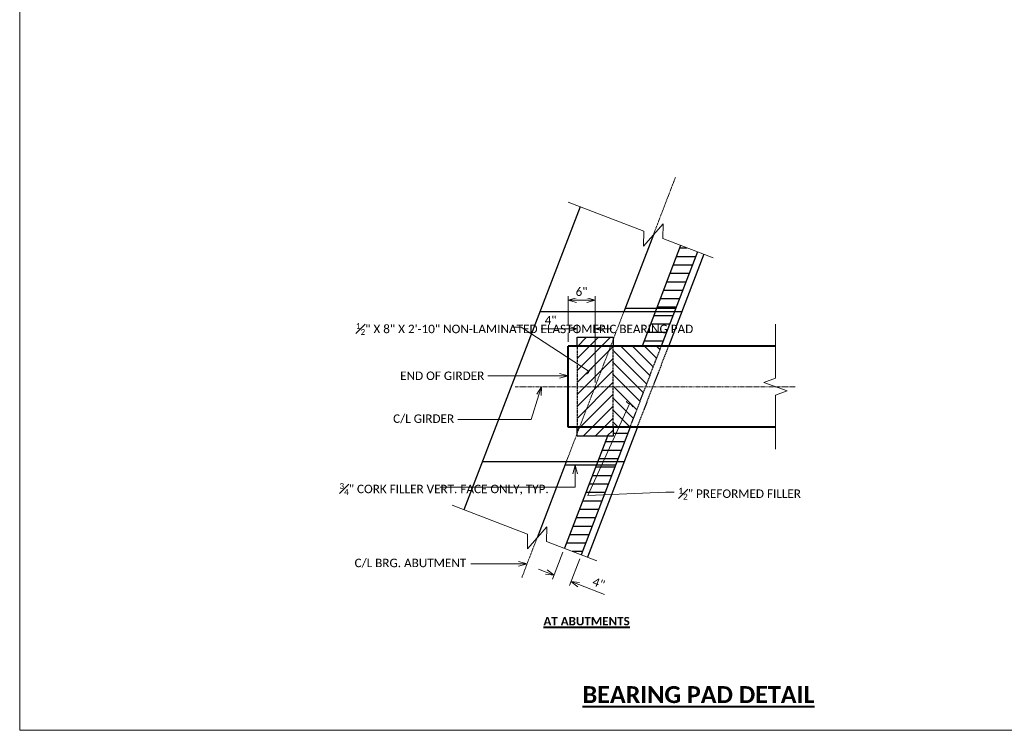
# Model space of a CAD drawing. Extents: x -24 to 2001456, y -723 to 1994347.
# Tile 1 of 11: x -24 to 194, y -37 to 121. Entities that reach past the tile are written whole.
import ezdxf
from ezdxf import colors
from ezdxf.entities.mleader import LeaderData, LeaderLine
from ezdxf.math import Vec2, Vec3

# ---------------------------------------------------------------- set-up
doc = ezdxf.new("R2010")
doc.units = 0
doc.header["$MEASUREMENT"] = 0
doc.linetypes.add('Wisdot2', pattern=[0.125, 0.0625, -0.0625])
doc.linetypes.add('Wisdot4', pattern=[0.28125, 0.125, -0.0625, 0.03125, -0.0625])
for name, color, linetype, lineweight in [('B_ANNO_BREAK', 7, 'Continuous', 18), ('B_ANNO_DIM', 7, 'Continuous', 18), ('B_ANNO_TEXT_TITLE', 7, 'Continuous', 40), ('B_CNTR', 1, 'Wisdot4', 18), ('B_CNTR_GIRD', 2, 'Wisdot4', 18), ('B_CONC_GIRD', 50, 'Continuous', 40), ('B_DETAIL_HIDDEN', 7, 'Wisdot2', 25)]:
    doc.layers.add(name, color=color, linetype=linetype, lineweight=lineweight)
doc.layers.add('B_ANNO_NOPLOT', color=47, linetype='Continuous', lineweight=18, plot=False)
for name, color, linetype in [('B_BRG', 7, 'Continuous'), ('B_CONC_ABUT', 7, 'Continuous'), ('B_CONC_FILR', 7, 'Continuous')]:
    doc.layers.add(name, color=color, linetype=linetype)
doc.styles.add('Annotative', font='calibri.ttf', dxfattribs={"height": 0.0625})
doc.styles.add('Subtitle', font='calibrib.ttf', dxfattribs={"height": 0.0625})
doc.styles.add('Title', font='calibrib.ttf', dxfattribs={"height": 0.125})
doc.dimstyles.new('Annotative', dxfattribs={"dimscale": 0, "dimtxt": 0.0625, "dimasz": 0.0625, "dimexe": 0.03125, "dimexo": 0.03125, "dimgap": 0.03125, "dimtad": 1, "dimdec": 3, "dimzin": 3, "dimdsep": 46, "dimlunit": 4, "dimtxsty": 'Annotative', "dimblk": 'OPEN30', "dimcen": 0.03125, "dimclrd": 256, "dimclre": 256, "dimclrt": 256, "dimaunit": 1, "dimadec": 0, "dimazin": 3, "dimtfac": 0.75, "dimtdec": 3, "dimtofl": 0, "dimtmove": 0, "dimatfit": 3, "dimldrblk": 'OPEN30', "dimfxl": 1, "dimtfill": 1, "dimfrac": 1, "dimtolj": 1, "dimtzin": 0, "dimlwd": -1, "dimlwe": -1, "dimarcsym": 0})

# ---------------------------------------------------------------- blocks, each defined once
blk = doc.blocks.new('_Open30')
at = {"color": 0, "linetype": 'ByBlock', "lineweight": -2}
for p, q in [((-1, 0.27), (0, 0)), ((0, 0), (-1, -0.27)), ((0, 0), (-1, 0))]:
    blk.add_line(p, q, dxfattribs=at)
blk = doc.blocks.new('_Integral')
at = {"color": 0, "linetype": 'ByBlock', "lineweight": -2}
for centre, start, end in [((0.44, 0.12), 129, 195), ((-0.44, -0.12), 309, 15)]:
    blk.add_arc(centre, 0.454, start, end, dxfattribs=at)
blk = doc.blocks.new('*D131')
at = {"layer": 'B_ANNO_DIM', "transparency": 16777216}
for p, q in [((120.71, -1045.64), (118.42, -1051.59)), ((124.44, -1047.07), (122.16, -1053.02)), ((117.01, -1050.04), (115.26, -1049.37)), ((124.24, -1052.82), (129.97, -1055.02))]:
    blk.add_line(p, q, dxfattribs=at)
at = {"layer": 'Defpoints', "color": 0, "transparency": 16777216}
for p in [(121.04, -1044.76), (124.78, -1046.2), (122.49, -1052.15)]:
    blk.add_point(p, dxfattribs=at)
at = {"layer": 'B_ANNO_DIM', "transparency": 16777216, "xscale": 1.875, "yscale": 1.875, "zscale": 1.875}
for p, rotation in [((118.76, -1050.71), 338.9912849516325), ((122.49, -1052.15), 158.9912849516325)]:
    blk.add_blockref('_Open30', p, dxfattribs=dict(at, rotation=rotation))
at = {"layer": 'B_ANNO_DIM', "transparency": 16777216, "insert": (128.66, -1052.5), "char_height": 1.875, "attachment_point": 5, "rotation": 338.9913, "style": 'Annotative', "bg_fill": 3, "box_fill_scale": 1.25, "bg_fill_color": 256, "bg_fill_true_color": 13158600, "bg_fill_transparency": 0}
blk.add_mtext('\\A1;4"', dxfattribs=at)
blk = doc.blocks.new('*D137')
at = {"layer": 'B_ANNO_DIM', "transparency": 16777216}
for p, q in [((123.87, -996.92), (123.87, -995.04)), ((127.87, -1007.92), (127.87, -995.04)), ((121.99, -995.98), (115.85, -995.98)), ((129.74, -995.98), (131.62, -995.98))]:
    blk.add_line(p, q, dxfattribs=at)
at = {"layer": 'Defpoints', "color": 0, "transparency": 16777216}
for p in [(123.87, -995.98), (123.87, -997.85), (127.87, -1008.85)]:
    blk.add_point(p, dxfattribs=at)
at = {"layer": 'B_ANNO_DIM', "transparency": 16777216, "xscale": 1.875, "yscale": 1.875, "zscale": 1.875}
blk.add_blockref('_Open30', (123.87, -995.98), dxfattribs=at)
at = {"layer": 'B_ANNO_DIM', "transparency": 16777216, "xscale": 1.875, "yscale": 1.875, "zscale": 1.875, "rotation": 180}
blk.add_blockref('_Open30', (127.87, -995.98), dxfattribs=at)
at = {"layer": 'B_ANNO_DIM', "transparency": 16777216, "insert": (117.98, -994.1), "char_height": 1.875, "attachment_point": 5, "style": 'Annotative', "bg_fill": 3, "box_fill_scale": 1.25, "bg_fill_color": 256, "bg_fill_true_color": 13158600, "bg_fill_transparency": 0}
blk.add_mtext('\\A1;4"', dxfattribs=at)
blk = doc.blocks.new('*D145')
at = {"layer": 'B_ANNO_DIM', "transparency": 16777216}
for p, q in [((121.87, -995.04), (121.87, -988.71)), ((127.87, -1007.92), (127.87, -988.71)), ((125.99, -989.65), (123.74, -989.65)), ((121.87, -998.92), (121.87, -996.92))]:
    blk.add_line(p, q, dxfattribs=at)
at = {"layer": 'Defpoints', "color": 0, "transparency": 16777216}
for p in [(121.87, -989.65), (121.87, -999.85), (127.87, -1008.85)]:
    blk.add_point(p, dxfattribs=at)
at = {"layer": 'B_ANNO_DIM', "transparency": 16777216, "xscale": 1.875, "yscale": 1.875, "zscale": 1.875, "rotation": 180}
blk.add_blockref('_Open30', (121.87, -989.65), dxfattribs=at)
at = {"layer": 'B_ANNO_DIM', "transparency": 16777216, "xscale": 1.875, "yscale": 1.875, "zscale": 1.875}
blk.add_blockref('_Open30', (127.87, -989.65), dxfattribs=at)
at = {"layer": 'B_ANNO_DIM', "transparency": 16777216, "insert": (124.87, -987.75), "char_height": 1.875, "attachment_point": 5, "style": 'Annotative', "bg_fill": 3, "box_fill_scale": 1.25, "bg_fill_color": 256, "bg_fill_true_color": 13158600, "bg_fill_transparency": 0}
blk.add_mtext('\\A1;6"', dxfattribs=at)
blk = doc.blocks.new('INS_G45WDET_BASE')
at = {"layer": 'B_ANNO_NOPLOT', "flags": 128}
blk.add_lwpolyline([(0, -12), (0, 303), (404.91, 303), (404.91, 286.57), (472.5, 286.57), (472.5, 38.62), (395.71, 38.62), (395.71, -12)], close=True, dxfattribs=at)
blk = doc.blocks.new('*U121')
at = {"layer": 'B_BRG'}
h = blk.add_hatch(dxfattribs=at)
h.set_pattern_fill('ANSI31', color=256, scale=15)
h.set_pattern_definition([(45, (127.5893, -1013.2705), (-1.32583, 1.32583), [])])
h.paths.add_polyline_path([(131.8688, -997.8526), (123.8688, -997.8526), (123.8579, -1019.8115), (131.8579, -1019.8937)])
at = {"layer": 'B_CONC_FILR'}
h = blk.add_hatch(dxfattribs=at)
h.set_pattern_fill('ANSI31', color=256, scale=15, angle=315)
h.set_pattern_definition([(0, (141.2205, -996.4871), (4e-16, 1.875), [])])
h.paths.add_polyline_path([(150.6129, -978.8946), (146.8789, -977.4606), (138.2959, -999.8216), (142.5679, -999.8526)])
h = blk.add_hatch(dxfattribs=at)
h.set_pattern_fill('CORK', color=256, scale=15, angle=180)
h.set_pattern_definition([(180, (140.0165, -991.8491), (-2e-16, -1.875), []), (315, (139.079, -990.9116), (3.75, 3.75), [2.6517, -2.6517]), (315, (138.61, -990.9116), (3.75, 3.75), [2.6517, -2.6517]), (315, (138.1415, -990.9116), (3.75, 3.75), [2.6517, -2.6517])])
h.paths.add_polyline_path([(141.223, -992.1956), (141.489, -991.5026), (134.5258, -991.5026), (134.2598, -992.1956)])
h.paths.add_polyline_path([(141.489, -991.5026), (141.223, -992.1956), (145.5071, -992.1956), (145.7732, -991.5026)])
h = blk.add_hatch(dxfattribs=at)
h.set_pattern_fill('ANSI31', color=256, scale=15, angle=90)
h.set_pattern_definition([(135, (137.2129, -1005.6968), (-1.32583, -1.32583), [])])
h.paths.add_polyline_path([(142.5679, -999.8526), (131.8579, -999.8526), (131.8579, -1017.8526), (135.6581, -1017.8526)])
h = blk.add_hatch(dxfattribs=at)
h.set_pattern_fill('ANSI31', color=256, scale=15, angle=315)
h.set_pattern_definition([(0, (128.3514, -1032.0242), (4e-16, 1.875), [])])
h.paths.add_polyline_path([(135.6581, -1017.8526), (131.8589, -1017.8526), (131.8579, -1019.8526), (130.6065, -1019.8526), (127.522, -1027.8881), (131.256, -1029.3214)])
h.paths.add_polyline_path([(131.256, -1029.3214), (127.522, -1027.8881), (121.0446, -1044.7624), (124.7788, -1046.1958)])
h = blk.add_hatch(dxfattribs=at)
h.set_pattern_fill('CORK', color=256, scale=15, angle=180)
h.set_pattern_definition([(180, (126.938, -1025.9206), (-2e-16, -1.875), []), (315, (126.0005, -1024.983), (3.75, 3.75), [2.6517, -2.6517]), (315, (125.5317, -1024.983), (3.75, 3.75), [2.6517, -2.6517]), (315, (125.063, -1024.983), (3.75, 3.75), [2.6517, -2.6517])])
h.paths.add_polyline_path([(128.1233, -1026.3216), (128.4311, -1025.5196), (121.4685, -1025.5196), (121.1607, -1026.3216)])
h.paths.add_polyline_path([(132.4074, -1026.3216), (132.7152, -1025.5196), (128.4311, -1025.5196), (128.1233, -1026.3216)])
at = {"layer": 'B_ANNO_BREAK', "flags": 128}
for points in [[(121.9099, -967.876), (138.7144, -974.3265), (138.6571, -977.6076), (142.9629, -972.6543), (142.9057, -975.9354), (154.1087, -980.2357)], [(167.9589, -994.9776), (167.9589, -1006.9776), (165.3831, -1007.9151), (170.5347, -1009.7901), (167.9589, -1010.7276), (167.9589, -1022.7276)], [(96.0759, -1035.178), (112.8804, -1041.6285), (112.8231, -1044.9096), (117.1289, -1039.9563), (117.0717, -1043.2374), (128.2747, -1047.5377)]]:
    blk.add_lwpolyline(points, dxfattribs=at)
at = {"layer": 'B_ANNO_NOPLOT', "flags": 128}
blk.add_lwpolyline([(0, -1085.1956), (0, -770.1956), (404.9096, -770.1956), (404.9096, -786.6267), (472.5, -786.6267), (472.5, -1034.5711), (395.7134, -1034.5711), (395.7134, -1085.1956)], close=True, dxfattribs=at)
at = {"layer": 'B_BRG'}
for p, q in [((123.8579, -1019.8526), (123.8579, -1017.8526)), ((131.8589, -1017.8526), (131.8579, -1019.8526)), ((131.8579, -1019.8526), (123.8579, -1019.8526))]:
    blk.add_line(p, q, dxfattribs=at)
at = {"layer": 'B_CNTR'}
for p, q in [((145.7101, -962.3652), (140.81, -975.1309)), ((114.9764, -1042.4331), (111.5799, -1051.2816))]:
    blk.add_line(p, q, dxfattribs=at)
at = {"layer": 'B_CNTR_GIRD'}
blk.add_line((172.2939, -1008.8526), (110.1069, -1008.8526), dxfattribs=at)
at = {"layer": 'B_CONC_ABUT'}
for p, q in [((124.5609, -968.8936), (98.7269, -1036.1956)), ((140.81, -975.1309), (134.2598, -992.1956)), ((152.0139, -979.4316), (144.1419, -999.9386)), ((137.2149, -1017.9836), (126.1789, -1046.7326)), ((134.3209, -1025.5196), (102.8249, -1025.5196)), ((121.4685, -1025.5196), (114.9764, -1042.4331))]:
    blk.add_line(p, q, dxfattribs=at)
at = {"layer": 'B_CONC_FILR'}
for p, q in [((146.8789, -977.4606), (138.2959, -999.8216)), ((150.6129, -978.8946), (142.5679, -999.8526)), ((145.7729, -991.5026), (134.5259, -991.5026)), ((135.6639, -1017.8376), (124.7789, -1046.1956)), ((130.6065, -1019.8526), (121.0449, -1044.7616)), ((132.4069, -1026.3216), (121.1619, -1026.3216))]:
    blk.add_line(p, q, dxfattribs=at)
at = {"layer": 'B_CONC_GIRD'}
for p, q in [((121.8669, -1017.8526), (121.8669, -999.8526)), ((167.9589, -999.8526), (121.8669, -999.8526)), ((167.9589, -1017.8526), (121.8669, -1017.8526))]:
    blk.add_line(p, q, dxfattribs=at)
at = {"layer": 'B_DETAIL_HIDDEN'}
for p, q in [((135.6639, -1017.8376), (142.5679, -999.8526)), ((144.1419, -999.9386), (137.1869, -1017.8526))]:
    blk.add_line(p, q, dxfattribs=at)
at = {"layer": 'B_ANNO_TEXT_TITLE', "attachment_point": 1}
for s, insert, char_height, width, style in [('{\\LAT ABUTMENTS}', (116.3969, -1060.0113), 1.875, 37.522316, 'Subtitle'), ('{\\LBEARING PAD DETAIL}', (125.0983, -1075.3895), 3.75, 55.200135, 'Title')]:
    blk.add_mtext(s, dxfattribs=dict(at, insert=insert, char_height=char_height, width=width, style=style))
at = {"layer": 'B_ANNO_DIM'}
ml = blk.add_multileader_mtext('Standard', dxfattribs=at)
ml.set_content('END OF GIRDER', color=256, style='Annotative')
ml.set_leader_properties(color=256, linetype='ByLayer', lineweight=-1)
ml.set_arrow_properties(name='OPEN30')
ml.build(insert=Vec2(0, 0))
ml.multileader.update_dxf_attribs({"dogleg_length": 0.0625, "arrow_head_size": 1.875, "scale": 30})
ctx = ml.context
ctx.base_point, ctx.scale, ctx.char_height, ctx.arrow_head_size, ctx.landing_gap_size, ctx.plane_origin = Vec3(83.6133, -1006.4396), 30, 1.875, 1.875, 0.9375, Vec3(121.8669, -1006.4396)
notes = []
notes.append((ctx, [(0, (1, 1, 0), (105.894, -1006.4396), (-1, 0), 1.875, [(0, [(121.8669, -1006.4396)], 0, [])])]))
ctx.mtext.insert, ctx.mtext.flow_direction = Vec3(84.5508, -1005.4884), 5
ml = blk.add_multileader_mtext('Standard', dxfattribs=at)
ml.set_content('C/L GIRDER', color=256, style='Annotative')
ml.set_leader_properties(color=256, linetype='ByLayer', lineweight=-1)
ml.set_arrow_properties(name='OPEN30')
ml.build(insert=Vec2(0, 0))
ml.multileader.update_dxf_attribs({"dogleg_length": 0.0625, "arrow_head_size": 1.875, "scale": 30})
ctx = ml.context
ctx.base_point, ctx.scale, ctx.char_height, ctx.arrow_head_size, ctx.landing_gap_size, ctx.plane_origin = Vec3(82.0485, -1016.1569), 30, 1.875, 1.875, 0.9375, Vec3(116.6689, -1008.8526)
notes.append((ctx, [(0, (1, 1, 0), (113.635, -1016.1569), (-1, 0), 16.262, [(0, [(115.9643, -1008.8526)], 0, [])])]))
ctx.mtext.insert, ctx.mtext.flow_direction = Vec3(82.986, -1015.0168), 5
ml = blk.add_multileader_mtext('Standard', dxfattribs=at)
ml.set_content('\\A1;{\\H0.7x;\\S1#2;}" PREFORMED FILLER', color=256, style='Annotative')
ml.set_leader_properties(color=256, linetype='ByLayer', lineweight=-1)
ml.set_arrow_properties(name='INTEGRAL')
ml.build(insert=Vec2(0, 0))
ml.multileader.update_dxf_attribs({"dogleg_length": 0.0625, "arrow_head_size": 1.875, "scale": 30})
ctx = ml.context
ctx.base_point, ctx.scale, ctx.char_height, ctx.arrow_head_size, ctx.landing_gap_size, ctx.plane_origin = Vec3(145.4459, -1032.2632), 30, 1.875, 1.875, 0.9375, Vec3(135.829, -1013.1429)
notes.append((ctx, [(0, (1, 1, 0), (143.5709, -1032.2632), (1, 0), 1.875, [(1, [(135.5388, -1012.6846), (126.258, -1033.0167)], 0, [])])]))
ctx.mtext.insert, ctx.mtext.flow_direction = Vec3(146.3834, -1031.312), 5
ml = blk.add_multileader_mtext('Standard', dxfattribs=at)
ml.set_content('\\A1;{\\H0.7x;\\S3#4;}" CORK FILLER VERT. FACE ONLY, TYP.', color=256, style='Annotative')
ml.set_leader_properties(color=256, linetype='ByLayer', lineweight=-1)
ml.set_arrow_properties(name='OPEN30')
ml.build(insert=Vec2(0, 0))
ml.multileader.update_dxf_attribs({"dogleg_length": 0.0625, "arrow_head_size": 1.875, "scale": 30})
ctx = ml.context
ctx.base_point, ctx.scale, ctx.char_height, ctx.arrow_head_size, ctx.landing_gap_size, ctx.plane_origin = Vec3(70.1158, -1031.207), 30, 1.875, 1.875, 0.9375, Vec3(123.4514, -1026.3216)
notes.append((ctx, [(0, (1, 1, 0), (123.4514, -1031.207), (-1, 0), 30.1044, [(0, [(123.4514, -1026.3216)], 0, [])])]))
ctx.mtext.insert, ctx.mtext.width, ctx.mtext.flow_direction = Vec3(71.0533, -1030.263), 22.32933, 5
ml = blk.add_multileader_mtext('Standard', dxfattribs=at)
ml.set_content('C/L BRG. ABUTMENT', color=256, style='Annotative')
ml.set_leader_properties(color=256, linetype='ByLayer', lineweight=-1)
ml.set_arrow_properties(name='OPEN30')
ml.build(insert=Vec2(0, 0))
ml.multileader.update_dxf_attribs({"dogleg_length": 0.0625, "arrow_head_size": 1.875, "scale": 30})
ctx = ml.context
ctx.base_point, ctx.scale, ctx.char_height, ctx.arrow_head_size, ctx.landing_gap_size, ctx.plane_origin = Vec3(73.483, -1048.2164), 30, 1.875, 1.875, 0.9375, Vec3(112.7565, -1048.2164)
notes.append((ctx, [(0, (1, 1, 0), (102.1488, -1048.2164), (-1, 0), 1.875, [(0, [(112.7565, -1048.2164)], 0, [])])]))
ctx.mtext.insert, ctx.mtext.flow_direction = Vec3(74.4205, -1047.0763), 5
for ctx, leaders in notes:
    for number, flags, end, landing, length, lines in leaders:
        leader = LeaderData()
        leader.index, (leader.has_last_leader_line, leader.has_dogleg_vector, leader.attachment_direction) = number, flags
        leader.last_leader_point, leader.dogleg_vector, leader.dogleg_length = Vec3(end), Vec3(landing), length
        for number, points, colour, breaks in lines:
            line = LeaderLine()
            line.index, line.vertices, line.color, line.breaks = number, Vec3.list(points), colors.encode_raw_color(colour), breaks
            leader.lines.append(line)
        ctx.leaders.append(leader)
dim = blk.add_linear_dim(base=(123.8661, -995.9804), p1=(127.8661, -1008.8526), p2=(123.8661, -997.8526), dimstyle='Annotative', dxfattribs=at)
dim.commit()
dim.dimension.update_dxf_attribs({"geometry": '*D137', "text_midpoint": (117.9844, -994.1011)})
dim = blk.add_linear_dim(base=(122.4938, -1052.1458), p1=(121.0449, -1044.7616), p2=(124.7789, -1046.1956), angle=338.991285, dimstyle='Annotative', dxfattribs=at)
dim.commit()
dim.dimension.update_dxf_attribs({"geometry": '*D131', "text_midpoint": (128.6583, -1052.5001)})
at = {"layer": 'B_BRG'}
blk.add_line((131.8688, -997.8526), (131.8678, -999.8526), dxfattribs=at)
at = {"layer": 'B_DETAIL_HIDDEN'}
blk.add_line((131.8589, -1017.8526), (131.8678, -999.8526), dxfattribs=at)
at = {"layer": 'B_ANNO_DIM'}
dim = blk.add_linear_dim(base=(121.8669, -989.6509), p1=(127.8661, -1008.8526), p2=(121.8669, -999.8526), dimstyle='Annotative', dxfattribs=at)
dim.commit()
dim.dimension.update_dxf_attribs({"geometry": '*D145', "text_midpoint": (124.8665, -987.7535)})
at = {"layer": 'B_BRG'}
for p, q in [((123.8678, -999.8526), (123.8688, -997.8526)), ((123.8688, -997.8526), (131.8688, -997.8526))]:
    blk.add_line(p, q, dxfattribs=at)
at = {"layer": 'B_CNTR'}
blk.add_line((134.2598, -992.1956), (121.4685, -1025.5196), dxfattribs=at)
at = {"layer": 'B_CONC_ABUT'}
blk.add_line((147.1139, -992.1956), (115.6164, -992.1956), dxfattribs=at)
at = {"layer": 'B_DETAIL_HIDDEN'}
blk.add_line((123.8678, -999.8526), (123.8579, -1017.8526), dxfattribs=at)
at = {"layer": 'B_ANNO_DIM'}
ml = blk.add_multileader_mtext('Standard', dxfattribs=at)
ml.set_content('\\A1;{\\H0.7x;\\S1#2;}" X 8" X 2\'-10" NON-LAMINATED ELASTOMERIC BEARING PAD ', color=256, style='Annotative')
ml.set_leader_properties(color=256, linetype='ByLayer', lineweight=-1)
ml.set_arrow_properties(name='INTEGRAL')
ml.build(insert=Vec2(0, 0))
ml.multileader.update_dxf_attribs({"dogleg_length": 0.0625, "arrow_head_size": 1.875, "scale": 30})
ctx = ml.context
ctx.base_point, ctx.scale, ctx.char_height, ctx.arrow_head_size, ctx.landing_gap_size, ctx.plane_origin = Vec3(73.7716, -995.6617), 30, 1.875, 1.875, 0.9375, Vec3(126.5157, -1005.4509)
notes = []
notes.append((ctx, [(0, (1, 1, 0), (111.4403, -995.6617), (-1, 0), 1.875, [(0, [(126.5157, -1005.4509)], 0, [])])]))
ctx.mtext.insert, ctx.mtext.width, ctx.mtext.defined_height, ctx.mtext.flow_direction = Vec3(74.7091, -994.7105), 36.242588, 11.2499, 5
for ctx, leaders in notes:
    for number, flags, end, landing, length, lines in leaders:
        leader = LeaderData()
        leader.index, (leader.has_last_leader_line, leader.has_dogleg_vector, leader.attachment_direction) = number, flags
        leader.last_leader_point, leader.dogleg_vector, leader.dogleg_length = Vec3(end), Vec3(landing), length
        for number, points, colour, breaks in lines:
            line = LeaderLine()
            line.index, line.vertices, line.color, line.breaks = number, Vec3.list(points), colors.encode_raw_color(colour), breaks
            leader.lines.append(line)
        ctx.leaders.append(leader)

msp = doc.modelspace()

# ---------------------------------------------------------------- block references
msp.add_blockref('*U121', (-24.4, 1048.41))

# ---------------------------------------------------------------- next in the draw order: block references
msp.add_blockref('INS_G45WDET_BASE', (-24.4, -24.79))

doc.saveas('drawing.dxf')
